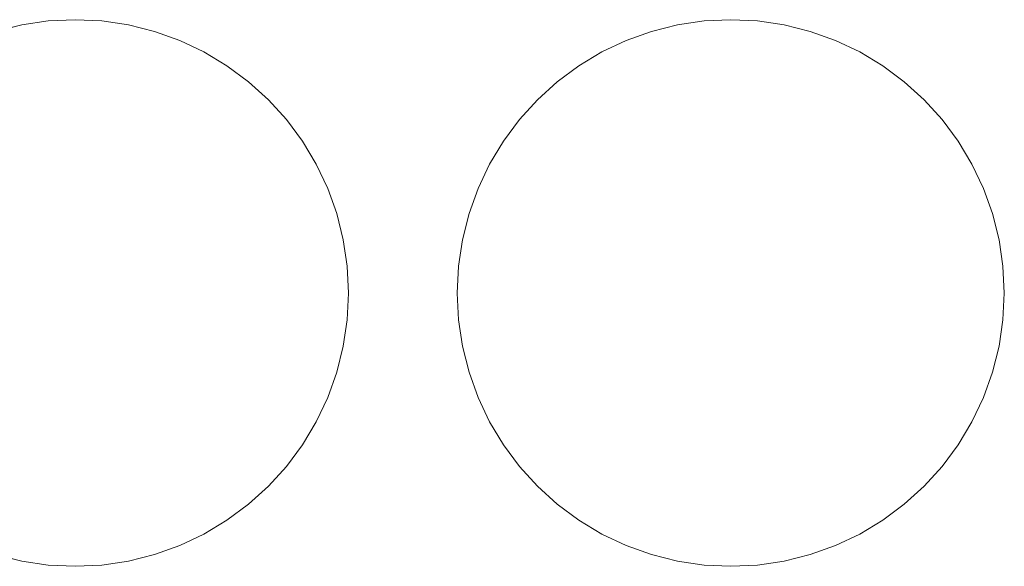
# Model space of a CAD drawing. Header units: millimetres. Extents: x -143 to 143, y -39 to 39.
# Tile 18 of 38: x -35 to -2, y 21 to 39. Entities that reach past the tile are written whole.
import ezdxf

# ---------------------------------------------------------------- set-up
doc = ezdxf.new("R2010")
doc.units = ezdxf.units.MM
doc.header["$LTSCALE"] = 5.08
doc.layers.add('None', color=7, linetype='Continuous', lineweight=5, true_color=0x000000)

# ---------------------------------------------------------------- blocks, each defined once
blk = doc.blocks.new('Group-1')
at = {"layer": 'None', "color": 18, "linetype": 'Continuous', "lineweight": 5}
for points, invisible_edges in [([(-37750.626, 11169.312, -204.914), (-37748.916, 11177.911, -204.914), (-37740.815, 11181.267, -204.914), (-37750.626, 11169.312, -204.914)], 15), ([(-37739.027, 11163.112, -204.914), (-37750.626, 11169.312, -204.914), (-37740.815, 11181.267, -204.914), (-37739.027, 11163.112, -204.914)], 15), ([(-37750.626, 11169.312, -201.739), (-37748.916, 11177.911, -201.739), (-37740.815, 11181.267, -201.739), (-37750.626, 11169.312, -201.739)], 15), ([(-37739.027, 11163.112, -201.739), (-37750.626, 11169.312, -201.739), (-37740.815, 11181.267, -201.739), (-37739.027, 11163.112, -201.739)], 15), ([(-37748.916, 11177.911, -204.914), (-37744.426, 11180.911, -204.914), (-37740.815, 11181.267, -204.914), (-37748.916, 11177.911, -204.914)], 15), ([(-37748.916, 11177.911, -201.739), (-37744.426, 11180.911, -201.739), (-37740.815, 11181.267, -201.739), (-37748.916, 11177.911, -201.739)], 15), ([(-37744.426, 11180.911, -204.914), (-37743.541, 11181.133, -204.914), (-37742.638, 11181.267, -204.914), (-37744.426, 11180.911, -204.914)], 12), ([(-37744.426, 11180.911, -204.914), (-37742.638, 11181.267, -204.914), (-37740.815, 11181.267, -204.914), (-37744.426, 11180.911, -204.914)], 15), ([(-37744.426, 11180.911, -201.739), (-37743.541, 11181.133, -201.739), (-37742.638, 11181.267, -201.739), (-37744.426, 11180.911, -201.739)], 12), ([(-37744.426, 11180.911, -201.739), (-37742.638, 11181.267, -201.739), (-37740.815, 11181.267, -201.739), (-37744.426, 11180.911, -201.739)], 15), ([(-37742.638, 11181.267, -204.914), (-37741.727, 11181.311, -204.914), (-37740.815, 11181.267, -204.914), (-37742.638, 11181.267, -204.914)], 12), ([(-37742.638, 11181.267, -201.739), (-37741.727, 11181.311, -201.739), (-37740.815, 11181.267, -201.739), (-37742.638, 11181.267, -201.739)], 12), ([(-37740.815, 11181.267, -204.914), (-37739.912, 11181.133, -204.914), (-37739.027, 11180.911, -204.914), (-37740.815, 11181.267, -204.914)], 12), ([(-37740.815, 11181.267, -204.914), (-37739.027, 11180.911, -204.914), (-37736.56, 11179.744, -204.914), (-37740.815, 11181.267, -204.914)], 15), ([(-37740.815, 11181.267, -204.914), (-37736.56, 11179.744, -204.914), (-37734.538, 11177.911, -204.914), (-37740.815, 11181.267, -204.914)], 15), ([(-37740.815, 11181.267, -204.914), (-37734.538, 11177.911, -204.914), (-37732.471, 11172.923, -204.914), (-37740.815, 11181.267, -204.914)], 15), ([(-37739.027, 11163.112, -204.914), (-37740.815, 11181.267, -204.914), (-37732.471, 11172.923, -204.914), (-37739.027, 11163.112, -204.914)], 15), ([(-37740.815, 11181.267, -201.739), (-37739.912, 11181.133, -201.739), (-37739.027, 11180.911, -201.739), (-37740.815, 11181.267, -201.739)], 12), ([(-37740.815, 11181.267, -201.739), (-37739.027, 11180.911, -201.739), (-37736.56, 11179.744, -201.739), (-37740.815, 11181.267, -201.739)], 15), ([(-37740.815, 11181.267, -201.739), (-37736.56, 11179.744, -201.739), (-37734.538, 11177.911, -201.739), (-37740.815, 11181.267, -201.739)], 15), ([(-37740.815, 11181.267, -201.739), (-37734.538, 11177.911, -201.739), (-37732.471, 11172.923, -201.739), (-37740.815, 11181.267, -201.739)], 15), ([(-37739.027, 11163.112, -201.739), (-37740.815, 11181.267, -201.739), (-37732.471, 11172.923, -201.739), (-37739.027, 11163.112, -201.739)], 15), ([(-37728.326, 11169.312, -204.914), (-37726.616, 11177.911, -204.914), (-37718.515, 11181.267, -204.914), (-37728.326, 11169.312, -204.914)], 15), ([(-37716.727, 11163.112, -204.914), (-37728.326, 11169.312, -204.914), (-37718.515, 11181.267, -204.914), (-37716.727, 11163.112, -204.914)], 15), ([(-37728.326, 11169.312, -201.739), (-37726.616, 11177.911, -201.739), (-37718.515, 11181.267, -201.739), (-37728.326, 11169.312, -201.739)], 15), ([(-37716.727, 11163.112, -201.739), (-37728.326, 11169.312, -201.739), (-37718.515, 11181.267, -201.739), (-37716.727, 11163.112, -201.739)], 15), ([(-37726.616, 11177.911, -204.914), (-37722.126, 11180.911, -204.914), (-37718.515, 11181.267, -204.914), (-37726.616, 11177.911, -204.914)], 15), ([(-37726.616, 11177.911, -201.739), (-37722.126, 11180.911, -201.739), (-37718.515, 11181.267, -201.739), (-37726.616, 11177.911, -201.739)], 15), ([(-37722.126, 11180.911, -204.914), (-37721.241, 11181.133, -204.914), (-37720.338, 11181.267, -204.914), (-37722.126, 11180.911, -204.914)], 12), ([(-37722.126, 11180.911, -204.914), (-37720.338, 11181.267, -204.914), (-37718.515, 11181.267, -204.914), (-37722.126, 11180.911, -204.914)], 15), ([(-37722.126, 11180.911, -201.739), (-37721.241, 11181.133, -201.739), (-37720.338, 11181.267, -201.739), (-37722.126, 11180.911, -201.739)], 12), ([(-37722.126, 11180.911, -201.739), (-37720.338, 11181.267, -201.739), (-37718.515, 11181.267, -201.739), (-37722.126, 11180.911, -201.739)], 15), ([(-37720.338, 11181.267, -204.914), (-37719.427, 11181.311, -204.914), (-37718.515, 11181.267, -204.914), (-37720.338, 11181.267, -204.914)], 12), ([(-37720.338, 11181.267, -201.739), (-37719.427, 11181.311, -201.739), (-37718.515, 11181.267, -201.739), (-37720.338, 11181.267, -201.739)], 12), ([(-37718.515, 11181.267, -204.914), (-37717.612, 11181.133, -204.914), (-37716.727, 11180.911, -204.914), (-37718.515, 11181.267, -204.914)], 12), ([(-37718.515, 11181.267, -204.914), (-37716.727, 11180.911, -204.914), (-37714.26, 11179.744, -204.914), (-37718.515, 11181.267, -204.914)], 15), ([(-37718.515, 11181.267, -204.914), (-37714.26, 11179.744, -204.914), (-37712.238, 11177.911, -204.914), (-37718.515, 11181.267, -204.914)], 15), ([(-37718.515, 11181.267, -204.914), (-37712.238, 11177.911, -204.914), (-37710.171, 11172.923, -204.914), (-37718.515, 11181.267, -204.914)], 15), ([(-37716.727, 11163.112, -204.914), (-37718.515, 11181.267, -204.914), (-37710.171, 11172.923, -204.914), (-37716.727, 11163.112, -204.914)], 15), ([(-37718.515, 11181.267, -201.739), (-37717.612, 11181.133, -201.739), (-37716.727, 11180.911, -201.739), (-37718.515, 11181.267, -201.739)], 12), ([(-37718.515, 11181.267, -201.739), (-37716.727, 11180.911, -201.739), (-37714.26, 11179.744, -201.739), (-37718.515, 11181.267, -201.739)], 15), ([(-37718.515, 11181.267, -201.739), (-37714.26, 11179.744, -201.739), (-37712.238, 11177.911, -201.739), (-37718.515, 11181.267, -201.739)], 15), ([(-37718.515, 11181.267, -201.739), (-37712.238, 11177.911, -201.739), (-37710.171, 11172.923, -201.739), (-37718.515, 11181.267, -201.739)], 15), ([(-37716.727, 11163.112, -201.739), (-37718.515, 11181.267, -201.739), (-37710.171, 11172.923, -201.739), (-37716.727, 11163.112, -201.739)], 15), ([(-37739.027, 11180.911, -204.914), (-37738.168, 11180.604, -204.914), (-37737.343, 11180.213, -204.914), (-37739.027, 11180.911, -204.914)], 12), ([(-37739.027, 11180.911, -204.914), (-37737.343, 11180.213, -204.914), (-37736.56, 11179.744, -204.914), (-37739.027, 11180.911, -204.914)], 13), ([(-37739.027, 11180.911, -201.739), (-37738.168, 11180.604, -201.739), (-37737.343, 11180.213, -201.739), (-37739.027, 11180.911, -201.739)], 12), ([(-37739.027, 11180.911, -201.739), (-37737.343, 11180.213, -201.739), (-37736.56, 11179.744, -201.739), (-37739.027, 11180.911, -201.739)], 13), ([(-37726.616, 11177.911, -204.914), (-37724.593, 11179.744, -204.914), (-37722.126, 11180.911, -204.914), (-37726.616, 11177.911, -204.914)], 15), ([(-37726.616, 11177.911, -201.739), (-37724.593, 11179.744, -201.739), (-37722.126, 11180.911, -201.739), (-37726.616, 11177.911, -201.739)], 15), ([(-37724.593, 11179.744, -204.914), (-37723.811, 11180.213, -204.914), (-37722.126, 11180.911, -204.914), (-37724.593, 11179.744, -204.914)], 14), ([(-37724.593, 11179.744, -201.739), (-37723.811, 11180.213, -201.739), (-37722.126, 11180.911, -201.739), (-37724.593, 11179.744, -201.739)], 14), ([(-37723.811, 11180.213, -204.914), (-37722.986, 11180.604, -204.914), (-37722.126, 11180.911, -204.914), (-37723.811, 11180.213, -204.914)], 12), ([(-37723.811, 11180.213, -201.739), (-37722.986, 11180.604, -201.739), (-37722.126, 11180.911, -201.739), (-37723.811, 11180.213, -201.739)], 12), ([(-37716.727, 11180.911, -204.914), (-37715.868, 11180.604, -204.914), (-37715.043, 11180.213, -204.914), (-37716.727, 11180.911, -204.914)], 12), ([(-37716.727, 11180.911, -204.914), (-37715.043, 11180.213, -204.914), (-37714.26, 11179.744, -204.914), (-37716.727, 11180.911, -204.914)], 13), ([(-37716.727, 11180.911, -201.739), (-37715.868, 11180.604, -201.739), (-37715.043, 11180.213, -201.739), (-37716.727, 11180.911, -201.739)], 12), ([(-37716.727, 11180.911, -201.739), (-37715.043, 11180.213, -201.739), (-37714.26, 11179.744, -201.739), (-37716.727, 11180.911, -201.739)], 13), ([(-37736.56, 11179.744, -204.914), (-37735.827, 11179.2, -204.914), (-37735.15, 11178.588, -204.914), (-37736.56, 11179.744, -204.914)], 12), ([(-37736.56, 11179.744, -204.914), (-37735.15, 11178.588, -204.914), (-37734.538, 11177.911, -204.914), (-37736.56, 11179.744, -204.914)], 13), ([(-37736.56, 11179.744, -201.739), (-37735.827, 11179.2, -201.739), (-37735.15, 11178.588, -201.739), (-37736.56, 11179.744, -201.739)], 12), ([(-37736.56, 11179.744, -201.739), (-37735.15, 11178.588, -201.739), (-37734.538, 11177.911, -201.739), (-37736.56, 11179.744, -201.739)], 13), ([(-37726.616, 11177.911, -204.914), (-37726.003, 11178.588, -204.914), (-37724.593, 11179.744, -204.914), (-37726.616, 11177.911, -204.914)], 14), ([(-37726.616, 11177.911, -201.739), (-37726.003, 11178.588, -201.739), (-37724.593, 11179.744, -201.739), (-37726.616, 11177.911, -201.739)], 14), ([(-37726.003, 11178.588, -204.914), (-37725.326, 11179.2, -204.914), (-37724.593, 11179.744, -204.914), (-37726.003, 11178.588, -204.914)], 12), ([(-37726.003, 11178.588, -201.739), (-37725.326, 11179.2, -201.739), (-37724.593, 11179.744, -201.739), (-37726.003, 11178.588, -201.739)], 12), ([(-37714.26, 11179.744, -204.914), (-37713.527, 11179.2, -204.914), (-37712.85, 11178.588, -204.914), (-37714.26, 11179.744, -204.914)], 12), ([(-37714.26, 11179.744, -204.914), (-37712.85, 11178.588, -204.914), (-37712.238, 11177.911, -204.914), (-37714.26, 11179.744, -204.914)], 13), ([(-37714.26, 11179.744, -201.739), (-37713.527, 11179.2, -201.739), (-37712.85, 11178.588, -201.739), (-37714.26, 11179.744, -201.739)], 12), ([(-37714.26, 11179.744, -201.739), (-37712.85, 11178.588, -201.739), (-37712.238, 11177.911, -201.739), (-37714.26, 11179.744, -201.739)], 13), ([(-37734.538, 11177.911, -204.914), (-37733.994, 11177.178, -204.914), (-37733.525, 11176.395, -204.914), (-37734.538, 11177.911, -204.914)], 12), ([(-37734.538, 11177.911, -204.914), (-37733.525, 11176.395, -204.914), (-37732.827, 11174.711, -204.914), (-37734.538, 11177.911, -204.914)], 15), ([(-37734.538, 11177.911, -204.914), (-37732.827, 11174.711, -204.914), (-37732.471, 11172.923, -204.914), (-37734.538, 11177.911, -204.914)], 15), ([(-37734.538, 11177.911, -201.739), (-37733.994, 11177.178, -201.739), (-37733.525, 11176.395, -201.739), (-37734.538, 11177.911, -201.739)], 12), ([(-37734.538, 11177.911, -201.739), (-37733.525, 11176.395, -201.739), (-37732.827, 11174.711, -201.739), (-37734.538, 11177.911, -201.739)], 15), ([(-37734.538, 11177.911, -201.739), (-37732.827, 11174.711, -201.739), (-37732.471, 11172.923, -201.739), (-37734.538, 11177.911, -201.739)], 15), ([(-37728.682, 11172.923, -204.914), (-37728.326, 11174.711, -204.914), (-37726.616, 11177.911, -204.914), (-37728.682, 11172.923, -204.914)], 15), ([(-37728.326, 11169.312, -204.914), (-37728.682, 11172.923, -204.914), (-37726.616, 11177.911, -204.914), (-37728.326, 11169.312, -204.914)], 15), ([(-37728.682, 11172.923, -201.739), (-37728.326, 11174.711, -201.739), (-37726.616, 11177.911, -201.739), (-37728.682, 11172.923, -201.739)], 15), ([(-37728.326, 11169.312, -201.739), (-37728.682, 11172.923, -201.739), (-37726.616, 11177.911, -201.739), (-37728.326, 11169.312, -201.739)], 15), ([(-37728.326, 11174.711, -204.914), (-37727.628, 11176.395, -204.914), (-37726.616, 11177.911, -204.914), (-37728.326, 11174.711, -204.914)], 15), ([(-37728.326, 11174.711, -201.739), (-37727.628, 11176.395, -201.739), (-37726.616, 11177.911, -201.739), (-37728.326, 11174.711, -201.739)], 15), ([(-37727.628, 11176.395, -204.914), (-37727.159, 11177.178, -204.914), (-37726.616, 11177.911, -204.914), (-37727.628, 11176.395, -204.914)], 12), ([(-37727.628, 11176.395, -201.739), (-37727.159, 11177.178, -201.739), (-37726.616, 11177.911, -201.739), (-37727.628, 11176.395, -201.739)], 12), ([(-37712.238, 11177.911, -204.914), (-37711.694, 11177.178, -204.914), (-37711.225, 11176.395, -204.914), (-37712.238, 11177.911, -204.914)], 12), ([(-37712.238, 11177.911, -204.914), (-37711.225, 11176.395, -204.914), (-37710.527, 11174.711, -204.914), (-37712.238, 11177.911, -204.914)], 15), ([(-37712.238, 11177.911, -204.914), (-37710.527, 11174.711, -204.914), (-37710.171, 11172.923, -204.914), (-37712.238, 11177.911, -204.914)], 15), ([(-37712.238, 11177.911, -201.739), (-37711.694, 11177.178, -201.739), (-37711.225, 11176.395, -201.739), (-37712.238, 11177.911, -201.739)], 12), ([(-37712.238, 11177.911, -201.739), (-37711.225, 11176.395, -201.739), (-37710.527, 11174.711, -201.739), (-37712.238, 11177.911, -201.739)], 15), ([(-37712.238, 11177.911, -201.739), (-37710.527, 11174.711, -201.739), (-37710.171, 11172.923, -201.739), (-37712.238, 11177.911, -201.739)], 15), ([(-37733.525, 11176.395, -204.914), (-37733.135, 11175.57, -204.914), (-37732.827, 11174.711, -204.914), (-37733.525, 11176.395, -204.914)], 12), ([(-37733.525, 11176.395, -201.739), (-37733.135, 11175.57, -201.739), (-37732.827, 11174.711, -201.739), (-37733.525, 11176.395, -201.739)], 12), ([(-37728.326, 11174.711, -204.914), (-37728.019, 11175.57, -204.914), (-37727.628, 11176.395, -204.914), (-37728.326, 11174.711, -204.914)], 12), ([(-37728.326, 11174.711, -201.739), (-37728.019, 11175.57, -201.739), (-37727.628, 11176.395, -201.739), (-37728.326, 11174.711, -201.739)], 12), ([(-37711.225, 11176.395, -204.914), (-37710.835, 11175.57, -204.914), (-37710.527, 11174.711, -204.914), (-37711.225, 11176.395, -204.914)], 12), ([(-37711.225, 11176.395, -201.739), (-37710.835, 11175.57, -201.739), (-37710.527, 11174.711, -201.739), (-37711.225, 11176.395, -201.739)], 12), ([(-37732.827, 11174.711, -204.914), (-37732.605, 11173.826, -204.914), (-37732.471, 11172.923, -204.914), (-37732.827, 11174.711, -204.914)], 12), ([(-37732.827, 11174.711, -201.739), (-37732.605, 11173.826, -201.739), (-37732.471, 11172.923, -201.739), (-37732.827, 11174.711, -201.739)], 12), ([(-37728.682, 11172.923, -204.914), (-37728.548, 11173.826, -204.914), (-37728.326, 11174.711, -204.914), (-37728.682, 11172.923, -204.914)], 12), ([(-37728.682, 11172.923, -201.739), (-37728.548, 11173.826, -201.739), (-37728.326, 11174.711, -201.739), (-37728.682, 11172.923, -201.739)], 12), ([(-37710.527, 11174.711, -204.914), (-37710.305, 11173.826, -204.914), (-37710.171, 11172.923, -204.914), (-37710.527, 11174.711, -204.914)], 12), ([(-37710.527, 11174.711, -201.739), (-37710.305, 11173.826, -201.739), (-37710.171, 11172.923, -201.739), (-37710.527, 11174.711, -201.739)], 12), ([(-37732.471, 11172.923, -204.914), (-37734.538, 11166.112, -204.914), (-37739.027, 11163.112, -204.914), (-37732.471, 11172.923, -204.914)], 15), ([(-37732.471, 11172.923, -201.739), (-37734.538, 11166.112, -201.739), (-37739.027, 11163.112, -201.739), (-37732.471, 11172.923, -201.739)], 15), ([(-37732.471, 11172.923, -204.914), (-37732.827, 11169.312, -204.914), (-37734.538, 11166.112, -204.914), (-37732.471, 11172.923, -204.914)], 15), ([(-37732.471, 11172.923, -201.739), (-37732.827, 11169.312, -201.739), (-37734.538, 11166.112, -201.739), (-37732.471, 11172.923, -201.739)], 15), ([(-37732.471, 11172.923, -204.914), (-37732.471, 11171.1, -204.914), (-37732.827, 11169.312, -204.914), (-37732.471, 11172.923, -204.914)], 15), ([(-37732.471, 11172.923, -201.739), (-37732.471, 11171.1, -201.739), (-37732.827, 11169.312, -201.739), (-37732.471, 11172.923, -201.739)], 15), ([(-37732.471, 11172.923, -204.914), (-37732.427, 11172.011, -204.914), (-37732.471, 11171.1, -204.914), (-37732.471, 11172.923, -204.914)], 12), ([(-37732.471, 11172.923, -201.739), (-37732.427, 11172.011, -201.739), (-37732.471, 11171.1, -201.739), (-37732.471, 11172.923, -201.739)], 12), ([(-37728.682, 11171.1, -204.914), (-37728.727, 11172.011, -204.914), (-37728.682, 11172.923, -204.914), (-37728.682, 11171.1, -204.914)], 12), ([(-37728.682, 11171.1, -201.739), (-37728.727, 11172.011, -201.739), (-37728.682, 11172.923, -201.739), (-37728.682, 11171.1, -201.739)], 12), ([(-37728.326, 11169.312, -204.914), (-37728.682, 11171.1, -204.914), (-37728.682, 11172.923, -204.914), (-37728.326, 11169.312, -204.914)], 15), ([(-37728.326, 11169.312, -201.739), (-37728.682, 11171.1, -201.739), (-37728.682, 11172.923, -201.739), (-37728.326, 11169.312, -201.739)], 15), ([(-37710.171, 11172.923, -204.914), (-37712.238, 11166.112, -204.914), (-37716.727, 11163.112, -204.914), (-37710.171, 11172.923, -204.914)], 15), ([(-37710.171, 11172.923, -201.739), (-37712.238, 11166.112, -201.739), (-37716.727, 11163.112, -201.739), (-37710.171, 11172.923, -201.739)], 15), ([(-37710.171, 11172.923, -204.914), (-37710.527, 11169.312, -204.914), (-37712.238, 11166.112, -204.914), (-37710.171, 11172.923, -204.914)], 15), ([(-37710.171, 11172.923, -201.739), (-37710.527, 11169.312, -201.739), (-37712.238, 11166.112, -201.739), (-37710.171, 11172.923, -201.739)], 15), ([(-37710.171, 11172.923, -204.914), (-37710.171, 11171.1, -204.914), (-37710.527, 11169.312, -204.914), (-37710.171, 11172.923, -204.914)], 15), ([(-37710.171, 11172.923, -201.739), (-37710.171, 11171.1, -201.739), (-37710.527, 11169.312, -201.739), (-37710.171, 11172.923, -201.739)], 15), ([(-37710.171, 11172.923, -204.914), (-37710.127, 11172.011, -204.914), (-37710.171, 11171.1, -204.914), (-37710.171, 11172.923, -204.914)], 12), ([(-37710.171, 11172.923, -201.739), (-37710.127, 11172.011, -201.739), (-37710.171, 11171.1, -201.739), (-37710.171, 11172.923, -201.739)], 12), ([(-37732.471, 11171.1, -204.914), (-37732.605, 11170.197, -204.914), (-37732.827, 11169.312, -204.914), (-37732.471, 11171.1, -204.914)], 12), ([(-37732.471, 11171.1, -201.739), (-37732.605, 11170.197, -201.739), (-37732.827, 11169.312, -201.739), (-37732.471, 11171.1, -201.739)], 12), ([(-37728.326, 11169.312, -204.914), (-37728.548, 11170.197, -204.914), (-37728.682, 11171.1, -204.914), (-37728.326, 11169.312, -204.914)], 12), ([(-37728.326, 11169.312, -201.739), (-37728.548, 11170.197, -201.739), (-37728.682, 11171.1, -201.739), (-37728.326, 11169.312, -201.739)], 12), ([(-37710.171, 11171.1, -204.914), (-37710.305, 11170.197, -204.914), (-37710.527, 11169.312, -204.914), (-37710.171, 11171.1, -204.914)], 12), ([(-37710.171, 11171.1, -201.739), (-37710.305, 11170.197, -201.739), (-37710.527, 11169.312, -201.739), (-37710.171, 11171.1, -201.739)], 12), ([(-37739.027, 11163.112, -204.914), (-37746.893, 11164.279, -204.914), (-37750.626, 11169.312, -204.914), (-37739.027, 11163.112, -204.914)], 15), ([(-37739.027, 11163.112, -201.739), (-37746.893, 11164.279, -201.739), (-37750.626, 11169.312, -201.739), (-37739.027, 11163.112, -201.739)], 15), ([(-37732.827, 11169.312, -204.914), (-37733.525, 11167.627, -204.914), (-37734.538, 11166.112, -204.914), (-37732.827, 11169.312, -204.914)], 15), ([(-37732.827, 11169.312, -201.739), (-37733.525, 11167.627, -201.739), (-37734.538, 11166.112, -201.739), (-37732.827, 11169.312, -201.739)], 15), ([(-37732.827, 11169.312, -204.914), (-37733.135, 11168.452, -204.914), (-37733.525, 11167.627, -204.914), (-37732.827, 11169.312, -204.914)], 12), ([(-37732.827, 11169.312, -201.739), (-37733.135, 11168.452, -201.739), (-37733.525, 11167.627, -201.739), (-37732.827, 11169.312, -201.739)], 12), ([(-37727.628, 11167.627, -204.914), (-37728.019, 11168.452, -204.914), (-37728.326, 11169.312, -204.914), (-37727.628, 11167.627, -204.914)], 12), ([(-37726.616, 11166.112, -204.914), (-37727.628, 11167.627, -204.914), (-37728.326, 11169.312, -204.914), (-37726.616, 11166.112, -204.914)], 15), ([(-37724.593, 11164.279, -204.914), (-37726.616, 11166.112, -204.914), (-37728.326, 11169.312, -204.914), (-37724.593, 11164.279, -204.914)], 15), ([(-37716.727, 11163.112, -204.914), (-37724.593, 11164.279, -204.914), (-37728.326, 11169.312, -204.914), (-37716.727, 11163.112, -204.914)], 15), ([(-37727.628, 11167.627, -201.739), (-37728.019, 11168.452, -201.739), (-37728.326, 11169.312, -201.739), (-37727.628, 11167.627, -201.739)], 12), ([(-37726.616, 11166.112, -201.739), (-37727.628, 11167.627, -201.739), (-37728.326, 11169.312, -201.739), (-37726.616, 11166.112, -201.739)], 15), ([(-37724.593, 11164.279, -201.739), (-37726.616, 11166.112, -201.739), (-37728.326, 11169.312, -201.739), (-37724.593, 11164.279, -201.739)], 15), ([(-37716.727, 11163.112, -201.739), (-37724.593, 11164.279, -201.739), (-37728.326, 11169.312, -201.739), (-37716.727, 11163.112, -201.739)], 15), ([(-37710.527, 11169.312, -204.914), (-37711.225, 11167.627, -204.914), (-37712.238, 11166.112, -204.914), (-37710.527, 11169.312, -204.914)], 15), ([(-37710.527, 11169.312, -201.739), (-37711.225, 11167.627, -201.739), (-37712.238, 11166.112, -201.739), (-37710.527, 11169.312, -201.739)], 15), ([(-37710.527, 11169.312, -204.914), (-37710.835, 11168.452, -204.914), (-37711.225, 11167.627, -204.914), (-37710.527, 11169.312, -204.914)], 12), ([(-37710.527, 11169.312, -201.739), (-37710.835, 11168.452, -201.739), (-37711.225, 11167.627, -201.739), (-37710.527, 11169.312, -201.739)], 12), ([(-37733.525, 11167.627, -204.914), (-37733.994, 11166.845, -204.914), (-37734.538, 11166.112, -204.914), (-37733.525, 11167.627, -204.914)], 12), ([(-37733.525, 11167.627, -201.739), (-37733.994, 11166.845, -201.739), (-37734.538, 11166.112, -201.739), (-37733.525, 11167.627, -201.739)], 12), ([(-37726.616, 11166.112, -204.914), (-37727.159, 11166.845, -204.914), (-37727.628, 11167.627, -204.914), (-37726.616, 11166.112, -204.914)], 12), ([(-37726.616, 11166.112, -201.739), (-37727.159, 11166.845, -201.739), (-37727.628, 11167.627, -201.739), (-37726.616, 11166.112, -201.739)], 12), ([(-37711.225, 11167.627, -204.914), (-37711.694, 11166.845, -204.914), (-37712.238, 11166.112, -204.914), (-37711.225, 11167.627, -204.914)], 12), ([(-37711.225, 11167.627, -201.739), (-37711.694, 11166.845, -201.739), (-37712.238, 11166.112, -201.739), (-37711.225, 11167.627, -201.739)], 12), ([(-37734.538, 11166.112, -204.914), (-37736.56, 11164.279, -204.914), (-37739.027, 11163.112, -204.914), (-37734.538, 11166.112, -204.914)], 15), ([(-37734.538, 11166.112, -201.739), (-37736.56, 11164.279, -201.739), (-37739.027, 11163.112, -201.739), (-37734.538, 11166.112, -201.739)], 15), ([(-37734.538, 11166.112, -204.914), (-37735.15, 11165.435, -204.914), (-37736.56, 11164.279, -204.914), (-37734.538, 11166.112, -204.914)], 14), ([(-37734.538, 11166.112, -201.739), (-37735.15, 11165.435, -201.739), (-37736.56, 11164.279, -201.739), (-37734.538, 11166.112, -201.739)], 14), ([(-37724.593, 11164.279, -204.914), (-37726.003, 11165.435, -204.914), (-37726.616, 11166.112, -204.914), (-37724.593, 11164.279, -204.914)], 13), ([(-37724.593, 11164.279, -201.739), (-37726.003, 11165.435, -201.739), (-37726.616, 11166.112, -201.739), (-37724.593, 11164.279, -201.739)], 13), ([(-37712.238, 11166.112, -204.914), (-37714.26, 11164.279, -204.914), (-37716.727, 11163.112, -204.914), (-37712.238, 11166.112, -204.914)], 15), ([(-37712.238, 11166.112, -201.739), (-37714.26, 11164.279, -201.739), (-37716.727, 11163.112, -201.739), (-37712.238, 11166.112, -201.739)], 15), ([(-37712.238, 11166.112, -204.914), (-37712.85, 11165.435, -204.914), (-37714.26, 11164.279, -204.914), (-37712.238, 11166.112, -204.914)], 14), ([(-37712.238, 11166.112, -201.739), (-37712.85, 11165.435, -201.739), (-37714.26, 11164.279, -201.739), (-37712.238, 11166.112, -201.739)], 14), ([(-37735.15, 11165.435, -204.914), (-37735.827, 11164.822, -204.914), (-37736.56, 11164.279, -204.914), (-37735.15, 11165.435, -204.914)], 12), ([(-37735.15, 11165.435, -201.739), (-37735.827, 11164.822, -201.739), (-37736.56, 11164.279, -201.739), (-37735.15, 11165.435, -201.739)], 12), ([(-37724.593, 11164.279, -204.914), (-37725.326, 11164.822, -204.914), (-37726.003, 11165.435, -204.914), (-37724.593, 11164.279, -204.914)], 12), ([(-37724.593, 11164.279, -201.739), (-37725.326, 11164.822, -201.739), (-37726.003, 11165.435, -201.739), (-37724.593, 11164.279, -201.739)], 12), ([(-37712.85, 11165.435, -204.914), (-37713.527, 11164.822, -204.914), (-37714.26, 11164.279, -204.914), (-37712.85, 11165.435, -204.914)], 12), ([(-37712.85, 11165.435, -201.739), (-37713.527, 11164.822, -201.739), (-37714.26, 11164.279, -201.739), (-37712.85, 11165.435, -201.739)], 12), ([(-37742.638, 11162.756, -204.914), (-37744.426, 11163.112, -204.914), (-37746.893, 11164.279, -204.914), (-37742.638, 11162.756, -204.914)], 15), ([(-37739.027, 11163.112, -204.914), (-37742.638, 11162.756, -204.914), (-37746.893, 11164.279, -204.914), (-37739.027, 11163.112, -204.914)], 15), ([(-37742.638, 11162.756, -201.739), (-37744.426, 11163.112, -201.739), (-37746.893, 11164.279, -201.739), (-37742.638, 11162.756, -201.739)], 15), ([(-37739.027, 11163.112, -201.739), (-37742.638, 11162.756, -201.739), (-37746.893, 11164.279, -201.739), (-37739.027, 11163.112, -201.739)], 15), ([(-37736.56, 11164.279, -204.914), (-37737.343, 11163.81, -204.914), (-37739.027, 11163.112, -204.914), (-37736.56, 11164.279, -204.914)], 14), ([(-37736.56, 11164.279, -201.739), (-37737.343, 11163.81, -201.739), (-37739.027, 11163.112, -201.739), (-37736.56, 11164.279, -201.739)], 14), ([(-37722.126, 11163.112, -204.914), (-37723.811, 11163.81, -204.914), (-37724.593, 11164.279, -204.914), (-37722.126, 11163.112, -204.914)], 13), ([(-37720.338, 11162.756, -204.914), (-37722.126, 11163.112, -204.914), (-37724.593, 11164.279, -204.914), (-37720.338, 11162.756, -204.914)], 15), ([(-37716.727, 11163.112, -204.914), (-37720.338, 11162.756, -204.914), (-37724.593, 11164.279, -204.914), (-37716.727, 11163.112, -204.914)], 15), ([(-37722.126, 11163.112, -201.739), (-37723.811, 11163.81, -201.739), (-37724.593, 11164.279, -201.739), (-37722.126, 11163.112, -201.739)], 13), ([(-37720.338, 11162.756, -201.739), (-37722.126, 11163.112, -201.739), (-37724.593, 11164.279, -201.739), (-37720.338, 11162.756, -201.739)], 15), ([(-37716.727, 11163.112, -201.739), (-37720.338, 11162.756, -201.739), (-37724.593, 11164.279, -201.739), (-37716.727, 11163.112, -201.739)], 15), ([(-37714.26, 11164.279, -204.914), (-37715.043, 11163.81, -204.914), (-37716.727, 11163.112, -204.914), (-37714.26, 11164.279, -204.914)], 14), ([(-37714.26, 11164.279, -201.739), (-37715.043, 11163.81, -201.739), (-37716.727, 11163.112, -201.739), (-37714.26, 11164.279, -201.739)], 14), ([(-37737.343, 11163.81, -204.914), (-37738.168, 11163.419, -204.914), (-37739.027, 11163.112, -204.914), (-37737.343, 11163.81, -204.914)], 12), ([(-37737.343, 11163.81, -201.739), (-37738.168, 11163.419, -201.739), (-37739.027, 11163.112, -201.739), (-37737.343, 11163.81, -201.739)], 12), ([(-37722.126, 11163.112, -204.914), (-37722.986, 11163.419, -204.914), (-37723.811, 11163.81, -204.914), (-37722.126, 11163.112, -204.914)], 12), ([(-37722.126, 11163.112, -201.739), (-37722.986, 11163.419, -201.739), (-37723.811, 11163.81, -201.739), (-37722.126, 11163.112, -201.739)], 12), ([(-37715.043, 11163.81, -204.914), (-37715.868, 11163.419, -204.914), (-37716.727, 11163.112, -204.914), (-37715.043, 11163.81, -204.914)], 12), ([(-37715.043, 11163.81, -201.739), (-37715.868, 11163.419, -201.739), (-37716.727, 11163.112, -201.739), (-37715.043, 11163.81, -201.739)], 12), ([(-37742.638, 11162.756, -204.914), (-37743.541, 11162.89, -204.914), (-37744.426, 11163.112, -204.914), (-37742.638, 11162.756, -204.914)], 12), ([(-37742.638, 11162.756, -201.739), (-37743.541, 11162.89, -201.739), (-37744.426, 11163.112, -201.739), (-37742.638, 11162.756, -201.739)], 12), ([(-37739.027, 11163.112, -204.914), (-37740.815, 11162.756, -204.914), (-37742.638, 11162.756, -204.914), (-37739.027, 11163.112, -204.914)], 15), ([(-37739.027, 11163.112, -201.739), (-37740.815, 11162.756, -201.739), (-37742.638, 11162.756, -201.739), (-37739.027, 11163.112, -201.739)], 15), ([(-37739.027, 11163.112, -204.914), (-37739.912, 11162.89, -204.914), (-37740.815, 11162.756, -204.914), (-37739.027, 11163.112, -204.914)], 12), ([(-37739.027, 11163.112, -201.739), (-37739.912, 11162.89, -201.739), (-37740.815, 11162.756, -201.739), (-37739.027, 11163.112, -201.739)], 12), ([(-37720.338, 11162.756, -204.914), (-37721.241, 11162.89, -204.914), (-37722.126, 11163.112, -204.914), (-37720.338, 11162.756, -204.914)], 12), ([(-37720.338, 11162.756, -201.739), (-37721.241, 11162.89, -201.739), (-37722.126, 11163.112, -201.739), (-37720.338, 11162.756, -201.739)], 12), ([(-37716.727, 11163.112, -204.914), (-37718.515, 11162.756, -204.914), (-37720.338, 11162.756, -204.914), (-37716.727, 11163.112, -204.914)], 15), ([(-37716.727, 11163.112, -201.739), (-37718.515, 11162.756, -201.739), (-37720.338, 11162.756, -201.739), (-37716.727, 11163.112, -201.739)], 15), ([(-37716.727, 11163.112, -204.914), (-37717.612, 11162.89, -204.914), (-37718.515, 11162.756, -204.914), (-37716.727, 11163.112, -204.914)], 12), ([(-37716.727, 11163.112, -201.739), (-37717.612, 11162.89, -201.739), (-37718.515, 11162.756, -201.739), (-37716.727, 11163.112, -201.739)], 12), ([(-37740.815, 11162.756, -204.914), (-37741.727, 11162.711, -204.914), (-37742.638, 11162.756, -204.914), (-37740.815, 11162.756, -204.914)], 12), ([(-37740.815, 11162.756, -201.739), (-37741.727, 11162.711, -201.739), (-37742.638, 11162.756, -201.739), (-37740.815, 11162.756, -201.739)], 12), ([(-37718.515, 11162.756, -204.914), (-37719.427, 11162.711, -204.914), (-37720.338, 11162.756, -204.914), (-37718.515, 11162.756, -204.914)], 12), ([(-37718.515, 11162.756, -201.739), (-37719.427, 11162.711, -201.739), (-37720.338, 11162.756, -201.739), (-37718.515, 11162.756, -201.739)], 12)]:
    blk.add_3dface(points, dxfattribs=dict(at, invisible_edges=invisible_edges))
for points in [[(-37743.541, 11181.133, -201.739), (-37743.541, 11181.133, -204.914), (-37744.426, 11180.911, -204.914), (-37744.426, 11180.911, -201.739)], [(-37742.638, 11181.267, -201.739), (-37742.638, 11181.267, -204.914), (-37743.541, 11181.133, -204.914), (-37743.541, 11181.133, -201.739)], [(-37741.727, 11181.311, -201.739), (-37741.727, 11181.311, -204.914), (-37742.638, 11181.267, -204.914), (-37742.638, 11181.267, -201.739)], [(-37740.815, 11181.267, -201.739), (-37740.815, 11181.267, -204.914), (-37741.727, 11181.311, -204.914), (-37741.727, 11181.311, -201.739)], [(-37739.912, 11181.133, -201.739), (-37739.912, 11181.133, -204.914), (-37740.815, 11181.267, -204.914), (-37740.815, 11181.267, -201.739)], [(-37739.027, 11180.911, -201.739), (-37739.027, 11180.911, -204.914), (-37739.912, 11181.133, -204.914), (-37739.912, 11181.133, -201.739)], [(-37721.241, 11181.133, -201.739), (-37721.241, 11181.133, -204.914), (-37722.126, 11180.911, -204.914), (-37722.126, 11180.911, -201.739)], [(-37720.338, 11181.267, -201.739), (-37720.338, 11181.267, -204.914), (-37721.241, 11181.133, -204.914), (-37721.241, 11181.133, -201.739)], [(-37719.427, 11181.311, -201.739), (-37719.427, 11181.311, -204.914), (-37720.338, 11181.267, -204.914), (-37720.338, 11181.267, -201.739)], [(-37718.515, 11181.267, -201.739), (-37718.515, 11181.267, -204.914), (-37719.427, 11181.311, -204.914), (-37719.427, 11181.311, -201.739)], [(-37717.612, 11181.133, -201.739), (-37717.612, 11181.133, -204.914), (-37718.515, 11181.267, -204.914), (-37718.515, 11181.267, -201.739)], [(-37716.727, 11180.911, -201.739), (-37716.727, 11180.911, -204.914), (-37717.612, 11181.133, -204.914), (-37717.612, 11181.133, -201.739)], [(-37738.168, 11180.604, -201.739), (-37738.168, 11180.604, -204.914), (-37739.027, 11180.911, -204.914), (-37739.027, 11180.911, -201.739)], [(-37722.126, 11180.911, -201.739), (-37722.126, 11180.911, -204.914), (-37722.986, 11180.604, -204.914), (-37722.986, 11180.604, -201.739)], [(-37715.868, 11180.604, -201.739), (-37715.868, 11180.604, -204.914), (-37716.727, 11180.911, -204.914), (-37716.727, 11180.911, -201.739)], [(-37737.343, 11180.213, -201.739), (-37737.343, 11180.213, -204.914), (-37738.168, 11180.604, -204.914), (-37738.168, 11180.604, -201.739)], [(-37722.986, 11180.604, -201.739), (-37722.986, 11180.604, -204.914), (-37723.811, 11180.213, -204.914), (-37723.811, 11180.213, -201.739)], [(-37715.043, 11180.213, -201.739), (-37715.043, 11180.213, -204.914), (-37715.868, 11180.604, -204.914), (-37715.868, 11180.604, -201.739)], [(-37736.56, 11179.744, -201.739), (-37736.56, 11179.744, -204.914), (-37737.343, 11180.213, -204.914), (-37737.343, 11180.213, -201.739)], [(-37723.811, 11180.213, -201.739), (-37723.811, 11180.213, -204.914), (-37724.593, 11179.744, -204.914), (-37724.593, 11179.744, -201.739)], [(-37714.26, 11179.744, -201.739), (-37714.26, 11179.744, -204.914), (-37715.043, 11180.213, -204.914), (-37715.043, 11180.213, -201.739)], [(-37735.827, 11179.2, -201.739), (-37735.827, 11179.2, -204.914), (-37736.56, 11179.744, -204.914), (-37736.56, 11179.744, -201.739)], [(-37724.593, 11179.744, -201.739), (-37724.593, 11179.744, -204.914), (-37725.326, 11179.2, -204.914), (-37725.326, 11179.2, -201.739)], [(-37713.527, 11179.2, -201.739), (-37713.527, 11179.2, -204.914), (-37714.26, 11179.744, -204.914), (-37714.26, 11179.744, -201.739)], [(-37735.15, 11178.588, -201.739), (-37735.15, 11178.588, -204.914), (-37735.827, 11179.2, -204.914), (-37735.827, 11179.2, -201.739)], [(-37725.326, 11179.2, -201.739), (-37725.326, 11179.2, -204.914), (-37726.003, 11178.588, -204.914), (-37726.003, 11178.588, -201.739)], [(-37712.85, 11178.588, -201.739), (-37712.85, 11178.588, -204.914), (-37713.527, 11179.2, -204.914), (-37713.527, 11179.2, -201.739)], [(-37734.538, 11177.911, -201.739), (-37734.538, 11177.911, -204.914), (-37735.15, 11178.588, -204.914), (-37735.15, 11178.588, -201.739)], [(-37726.003, 11178.588, -201.739), (-37726.003, 11178.588, -204.914), (-37726.616, 11177.911, -204.914), (-37726.616, 11177.911, -201.739)], [(-37712.238, 11177.911, -201.739), (-37712.238, 11177.911, -204.914), (-37712.85, 11178.588, -204.914), (-37712.85, 11178.588, -201.739)], [(-37733.994, 11177.178, -201.739), (-37733.994, 11177.178, -204.914), (-37734.538, 11177.911, -204.914), (-37734.538, 11177.911, -201.739)], [(-37726.616, 11177.911, -201.739), (-37726.616, 11177.911, -204.914), (-37727.159, 11177.178, -204.914), (-37727.159, 11177.178, -201.739)], [(-37711.694, 11177.178, -201.739), (-37711.694, 11177.178, -204.914), (-37712.238, 11177.911, -204.914), (-37712.238, 11177.911, -201.739)], [(-37733.525, 11176.395, -201.739), (-37733.525, 11176.395, -204.914), (-37733.994, 11177.178, -204.914), (-37733.994, 11177.178, -201.739)], [(-37727.159, 11177.178, -201.739), (-37727.159, 11177.178, -204.914), (-37727.628, 11176.395, -204.914), (-37727.628, 11176.395, -201.739)], [(-37711.225, 11176.395, -201.739), (-37711.225, 11176.395, -204.914), (-37711.694, 11177.178, -204.914), (-37711.694, 11177.178, -201.739)], [(-37733.135, 11175.57, -201.739), (-37733.135, 11175.57, -204.914), (-37733.525, 11176.395, -204.914), (-37733.525, 11176.395, -201.739)], [(-37727.628, 11176.395, -201.739), (-37727.628, 11176.395, -204.914), (-37728.019, 11175.57, -204.914), (-37728.019, 11175.57, -201.739)], [(-37710.835, 11175.57, -201.739), (-37710.835, 11175.57, -204.914), (-37711.225, 11176.395, -204.914), (-37711.225, 11176.395, -201.739)], [(-37732.827, 11174.711, -201.739), (-37732.827, 11174.711, -204.914), (-37733.135, 11175.57, -204.914), (-37733.135, 11175.57, -201.739)], [(-37728.019, 11175.57, -201.739), (-37728.019, 11175.57, -204.914), (-37728.326, 11174.711, -204.914), (-37728.326, 11174.711, -201.739)], [(-37710.527, 11174.711, -201.739), (-37710.527, 11174.711, -204.914), (-37710.835, 11175.57, -204.914), (-37710.835, 11175.57, -201.739)], [(-37732.605, 11173.826, -201.739), (-37732.605, 11173.826, -204.914), (-37732.827, 11174.711, -204.914), (-37732.827, 11174.711, -201.739)], [(-37728.326, 11174.711, -201.739), (-37728.326, 11174.711, -204.914), (-37728.548, 11173.826, -204.914), (-37728.548, 11173.826, -201.739)], [(-37710.305, 11173.826, -201.739), (-37710.305, 11173.826, -204.914), (-37710.527, 11174.711, -204.914), (-37710.527, 11174.711, -201.739)], [(-37732.471, 11172.923, -201.739), (-37732.471, 11172.923, -204.914), (-37732.605, 11173.826, -204.914), (-37732.605, 11173.826, -201.739)], [(-37728.548, 11173.826, -201.739), (-37728.548, 11173.826, -204.914), (-37728.682, 11172.923, -204.914), (-37728.682, 11172.923, -201.739)], [(-37710.171, 11172.923, -201.739), (-37710.171, 11172.923, -204.914), (-37710.305, 11173.826, -204.914), (-37710.305, 11173.826, -201.739)], [(-37732.427, 11172.011, -201.739), (-37732.427, 11172.011, -204.914), (-37732.471, 11172.923, -204.914), (-37732.471, 11172.923, -201.739)], [(-37728.682, 11172.923, -201.739), (-37728.682, 11172.923, -204.914), (-37728.727, 11172.011, -204.914), (-37728.727, 11172.011, -201.739)], [(-37710.127, 11172.011, -201.739), (-37710.127, 11172.011, -204.914), (-37710.171, 11172.923, -204.914), (-37710.171, 11172.923, -201.739)], [(-37732.471, 11171.1, -201.739), (-37732.471, 11171.1, -204.914), (-37732.427, 11172.011, -204.914), (-37732.427, 11172.011, -201.739)], [(-37728.727, 11172.011, -201.739), (-37728.727, 11172.011, -204.914), (-37728.682, 11171.1, -204.914), (-37728.682, 11171.1, -201.739)], [(-37710.171, 11171.1, -201.739), (-37710.171, 11171.1, -204.914), (-37710.127, 11172.011, -204.914), (-37710.127, 11172.011, -201.739)], [(-37732.605, 11170.197, -201.739), (-37732.605, 11170.197, -204.914), (-37732.471, 11171.1, -204.914), (-37732.471, 11171.1, -201.739)], [(-37728.682, 11171.1, -201.739), (-37728.682, 11171.1, -204.914), (-37728.548, 11170.197, -204.914), (-37728.548, 11170.197, -201.739)], [(-37710.305, 11170.197, -201.739), (-37710.305, 11170.197, -204.914), (-37710.171, 11171.1, -204.914), (-37710.171, 11171.1, -201.739)], [(-37732.827, 11169.312, -201.739), (-37732.827, 11169.312, -204.914), (-37732.605, 11170.197, -204.914), (-37732.605, 11170.197, -201.739)], [(-37728.548, 11170.197, -201.739), (-37728.548, 11170.197, -204.914), (-37728.326, 11169.312, -204.914), (-37728.326, 11169.312, -201.739)], [(-37710.527, 11169.312, -201.739), (-37710.527, 11169.312, -204.914), (-37710.305, 11170.197, -204.914), (-37710.305, 11170.197, -201.739)], [(-37733.135, 11168.452, -201.739), (-37733.135, 11168.452, -204.914), (-37732.827, 11169.312, -204.914), (-37732.827, 11169.312, -201.739)], [(-37728.326, 11169.312, -201.739), (-37728.326, 11169.312, -204.914), (-37728.019, 11168.452, -204.914), (-37728.019, 11168.452, -201.739)], [(-37710.835, 11168.452, -201.739), (-37710.835, 11168.452, -204.914), (-37710.527, 11169.312, -204.914), (-37710.527, 11169.312, -201.739)], [(-37733.525, 11167.627, -201.739), (-37733.525, 11167.627, -204.914), (-37733.135, 11168.452, -204.914), (-37733.135, 11168.452, -201.739)], [(-37728.019, 11168.452, -201.739), (-37728.019, 11168.452, -204.914), (-37727.628, 11167.627, -204.914), (-37727.628, 11167.627, -201.739)], [(-37711.225, 11167.627, -201.739), (-37711.225, 11167.627, -204.914), (-37710.835, 11168.452, -204.914), (-37710.835, 11168.452, -201.739)], [(-37733.994, 11166.845, -201.739), (-37733.994, 11166.845, -204.914), (-37733.525, 11167.627, -204.914), (-37733.525, 11167.627, -201.739)], [(-37727.628, 11167.627, -201.739), (-37727.628, 11167.627, -204.914), (-37727.159, 11166.845, -204.914), (-37727.159, 11166.845, -201.739)], [(-37711.694, 11166.845, -201.739), (-37711.694, 11166.845, -204.914), (-37711.225, 11167.627, -204.914), (-37711.225, 11167.627, -201.739)], [(-37734.538, 11166.112, -201.739), (-37734.538, 11166.112, -204.914), (-37733.994, 11166.845, -204.914), (-37733.994, 11166.845, -201.739)], [(-37727.159, 11166.845, -201.739), (-37727.159, 11166.845, -204.914), (-37726.616, 11166.112, -204.914), (-37726.616, 11166.112, -201.739)], [(-37712.238, 11166.112, -201.739), (-37712.238, 11166.112, -204.914), (-37711.694, 11166.845, -204.914), (-37711.694, 11166.845, -201.739)], [(-37735.15, 11165.435, -201.739), (-37735.15, 11165.435, -204.914), (-37734.538, 11166.112, -204.914), (-37734.538, 11166.112, -201.739)], [(-37726.616, 11166.112, -201.739), (-37726.616, 11166.112, -204.914), (-37726.003, 11165.435, -204.914), (-37726.003, 11165.435, -201.739)], [(-37712.85, 11165.435, -201.739), (-37712.85, 11165.435, -204.914), (-37712.238, 11166.112, -204.914), (-37712.238, 11166.112, -201.739)], [(-37735.827, 11164.822, -201.739), (-37735.827, 11164.822, -204.914), (-37735.15, 11165.435, -204.914), (-37735.15, 11165.435, -201.739)], [(-37726.003, 11165.435, -201.739), (-37726.003, 11165.435, -204.914), (-37725.326, 11164.822, -204.914), (-37725.326, 11164.822, -201.739)], [(-37713.527, 11164.822, -201.739), (-37713.527, 11164.822, -204.914), (-37712.85, 11165.435, -204.914), (-37712.85, 11165.435, -201.739)], [(-37736.56, 11164.279, -201.739), (-37736.56, 11164.279, -204.914), (-37735.827, 11164.822, -204.914), (-37735.827, 11164.822, -201.739)], [(-37725.326, 11164.822, -201.739), (-37725.326, 11164.822, -204.914), (-37724.593, 11164.279, -204.914), (-37724.593, 11164.279, -201.739)], [(-37714.26, 11164.279, -201.739), (-37714.26, 11164.279, -204.914), (-37713.527, 11164.822, -204.914), (-37713.527, 11164.822, -201.739)], [(-37737.343, 11163.81, -201.739), (-37737.343, 11163.81, -204.914), (-37736.56, 11164.279, -204.914), (-37736.56, 11164.279, -201.739)], [(-37724.593, 11164.279, -201.739), (-37724.593, 11164.279, -204.914), (-37723.811, 11163.81, -204.914), (-37723.811, 11163.81, -201.739)], [(-37715.043, 11163.81, -201.739), (-37715.043, 11163.81, -204.914), (-37714.26, 11164.279, -204.914), (-37714.26, 11164.279, -201.739)], [(-37738.168, 11163.419, -201.739), (-37738.168, 11163.419, -204.914), (-37737.343, 11163.81, -204.914), (-37737.343, 11163.81, -201.739)], [(-37723.811, 11163.81, -201.739), (-37723.811, 11163.81, -204.914), (-37722.986, 11163.419, -204.914), (-37722.986, 11163.419, -201.739)], [(-37715.868, 11163.419, -201.739), (-37715.868, 11163.419, -204.914), (-37715.043, 11163.81, -204.914), (-37715.043, 11163.81, -201.739)], [(-37739.027, 11163.112, -201.739), (-37739.027, 11163.112, -204.914), (-37738.168, 11163.419, -204.914), (-37738.168, 11163.419, -201.739)], [(-37722.986, 11163.419, -201.739), (-37722.986, 11163.419, -204.914), (-37722.126, 11163.112, -204.914), (-37722.126, 11163.112, -201.739)], [(-37716.727, 11163.112, -201.739), (-37716.727, 11163.112, -204.914), (-37715.868, 11163.419, -204.914), (-37715.868, 11163.419, -201.739)], [(-37744.426, 11163.112, -201.739), (-37744.426, 11163.112, -204.914), (-37743.541, 11162.89, -204.914), (-37743.541, 11162.89, -201.739)], [(-37739.912, 11162.89, -201.739), (-37739.912, 11162.89, -204.914), (-37739.027, 11163.112, -204.914), (-37739.027, 11163.112, -201.739)], [(-37722.126, 11163.112, -201.739), (-37722.126, 11163.112, -204.914), (-37721.241, 11162.89, -204.914), (-37721.241, 11162.89, -201.739)], [(-37717.612, 11162.89, -201.739), (-37717.612, 11162.89, -204.914), (-37716.727, 11163.112, -204.914), (-37716.727, 11163.112, -201.739)], [(-37743.541, 11162.89, -201.739), (-37743.541, 11162.89, -204.914), (-37742.638, 11162.756, -204.914), (-37742.638, 11162.756, -201.739)], [(-37742.638, 11162.756, -201.739), (-37742.638, 11162.756, -204.914), (-37741.727, 11162.711, -204.914), (-37741.727, 11162.711, -201.739)], [(-37741.727, 11162.711, -201.739), (-37741.727, 11162.711, -204.914), (-37740.815, 11162.756, -204.914), (-37740.815, 11162.756, -201.739)], [(-37740.815, 11162.756, -201.739), (-37740.815, 11162.756, -204.914), (-37739.912, 11162.89, -204.914), (-37739.912, 11162.89, -201.739)], [(-37721.241, 11162.89, -201.739), (-37721.241, 11162.89, -204.914), (-37720.338, 11162.756, -204.914), (-37720.338, 11162.756, -201.739)], [(-37720.338, 11162.756, -201.739), (-37720.338, 11162.756, -204.914), (-37719.427, 11162.711, -204.914), (-37719.427, 11162.711, -201.739)], [(-37719.427, 11162.711, -201.739), (-37719.427, 11162.711, -204.914), (-37718.515, 11162.756, -204.914), (-37718.515, 11162.756, -201.739)], [(-37718.515, 11162.756, -201.739), (-37718.515, 11162.756, -204.914), (-37717.612, 11162.89, -204.914), (-37717.612, 11162.89, -201.739)]]:
    blk.add_3dface(points, dxfattribs=at)
at = {"layer": 'None', "color": 0, "flags": 1}
for tag in ['Yoke', 'Weight', 'Weight', 'Wattage', '3D_Symbol_Name', 'Candlepower', 'Body', 'Model_Name', 'Beam_Angle', 'Field_Angle', 'Remarks', 'Beam_Angle_2', 'Field_Angle_2', 'Num_Channels', 'Frame_Size', 'Device_Type', 'FixtureID', 'Frame_Size', 'Base', 'Lens', 'Inst_Type', 'Lamp']:
    blk.add_attdef(tag, (-18962.77, 19681.012), '', height=0.18, dxfattribs=at)

msp = doc.modelspace()

# ---------------------------------------------------------------- block references
at = {"layer": 'None', "color": 7}
msp.add_blockref('Group-1', (37708.451, -11142.015), dxfattribs=at)

doc.saveas('drawing.dxf')
